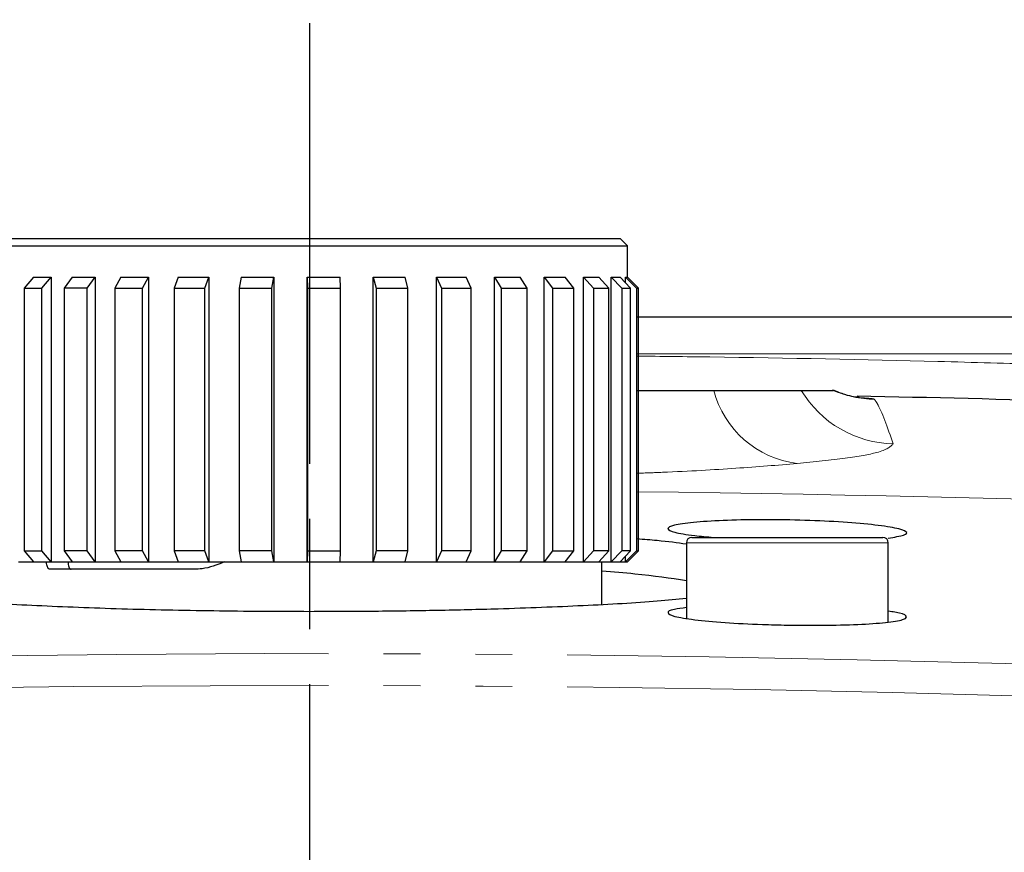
# Model space of a CAD drawing. Header units: millimetres. Extents: x 0 to 7327, y -11399 to -6123.
# Tile 61 of 87: x 3563 to 3590, y -9382 to -9360. Entities that reach past the tile are written whole.
import ezdxf

# ---------------------------------------------------------------- set-up
doc = ezdxf.new("R2010")
doc.units = ezdxf.units.MM
doc.linetypes.add('AM_ISO08W050', pattern=[18, 12, -1.5, 3, -1.5])
doc.linetypes.add('PHANTOM', pattern=[26.5, 20, -1.5, 1, -1.5, 1, -1.5])
for name, color, linetype, lineweight in [('AM_5', 3, 'Continuous', 25), ('AM_7', 4, 'AM_ISO08W050', 25), ('LineThick', 7, 'Continuous', 30)]:
    doc.layers.add(name, color=color, linetype=linetype, lineweight=lineweight)
doc.styles.add('HHI_Dims', font='simplex.shx', dxfattribs={"width": 0.8, "bigfont": 'whgtxt.shx'})
doc.dimstyles.new('HHI_Standard$0', dxfattribs={"dimtxt": 3.5, "dimasz": 3.5, "dimexe": 1, "dimexo": 1, "dimgap": 1.5, "dimtad": 1, "dimdec": 0, "dimdsep": 46, "dimtxsty": 'HHI_Dims', "dimcen": 0, "dimclrd": 1, "dimclre": 1, "dimclrt": 1, "dimadec": 3, "dimazin": 2, "dimtp": 0.1, "dimtm": 0.1, "dimtfac": 0.65, "dimtdec": 0, "dimtmove": 0, "dimatfit": 3, "dimldrblk": 'OPEN30', "dimfxl": 1, "dimlwd": -1, "dimlwe": -1, "dimarcsym": 1})

# ---------------------------------------------------------------- blocks, each defined once
blk = doc.blocks.new('*D85')
at = {"layer": 'AM_5', "color": 1, "transparency": 16777216}
for p, q in [((3454.169, -9948.31), (3454.169, -9196.861)), ((3688.428, -9947.768), (3688.428, -9196.861)), ((3670.928, -9201.861), (3471.669, -9201.861))]:
    blk.add_line(p, q, dxfattribs=at)
for points in [[(3471.669, -9198.944), (3471.669, -9204.778), (3454.169, -9201.861)], [(3670.928, -9198.944), (3670.928, -9204.778), (3688.428, -9201.861)]]:
    blk.add_solid(points, dxfattribs=at)
at = {"layer": 'Defpoints', "color": 0, "transparency": 16777216}
for p in [(3454.169, -9201.861), (3688.428, -9952.768), (3454.169, -9953.31)]:
    blk.add_point(p, dxfattribs=at)
at = {"layer": 'AM_5', "color": 1, "transparency": 16777216, "insert": (3571.299, -9176.861), "char_height": 35, "attachment_point": 5, "style": 'HHI_Dims'}
blk.add_mtext('267', dxfattribs=at)
blk = doc.blocks.new('_Open30')
at = {"color": 0, "linetype": 'ByBlock', "lineweight": -2}
for p, q in [((-1, 0.2679), (0, 0)), ((0, 0), (-1, -0.2679)), ((0, 0), (-1, 0))]:
    blk.add_line(p, q, dxfattribs=at)
blk = doc.blocks.new('*D86')
at = {"layer": 'AM_5', "color": 1, "transparency": 16777216}
for p, q in [((3458.788, -9560.78), (3458.788, -9307.147)), ((3683.798, -9560.822), (3683.798, -9307.147)), ((3666.298, -9312.147), (3476.288, -9312.147))]:
    blk.add_line(p, q, dxfattribs=at)
for points in [[(3476.288, -9309.23), (3476.288, -9315.063), (3458.788, -9312.147)], [(3666.298, -9309.23), (3666.298, -9315.063), (3683.798, -9312.147)]]:
    blk.add_solid(points, dxfattribs=at)
at = {"layer": 'Defpoints', "color": 0, "transparency": 16777216}
for p in [(3458.788, -9312.147), (3458.788, -9565.78), (3683.798, -9565.822)]:
    blk.add_point(p, dxfattribs=at)
at = {"layer": 'AM_5', "color": 1, "transparency": 16777216, "insert": (3571.293, -9287.147), "char_height": 35, "attachment_point": 5, "style": 'HHI_Dims'}
blk.add_mtext('225', dxfattribs=at)
blk = doc.blocks.new('A$C024A56F6')
at = {"color": 7, "linetype": 'Continuous', "lineweight": 25}
for p, q in [((1945.87, -2509.594), (1962.77, -2509.594)), ((1962.97, -2509.794), (1962.77, -2509.594)), ((1945.67, -2509.794), (1962.97, -2509.794)), ((1962.97, -2510.644), (1962.97, -2509.794)), ((1946.791, -2510.644), (1946.538, -2510.944)), ((1946.791, -2510.644), (1947.275, -2510.644)), ((1947.021, -2510.944), (1947.275, -2510.644)), ((1947.275, -2510.644), (1947.275, -2518.394)), ((1947.841, -2510.644), (1947.627, -2510.944)), ((1947.841, -2510.644), (1948.472, -2510.644)), ((1948.257, -2510.944), (1948.472, -2510.644)), ((1948.472, -2510.644), (1948.472, -2518.394)), ((1949.174, -2510.644), (1949.008, -2510.944)), ((1949.174, -2510.644), (1949.925, -2510.644)), ((1949.759, -2510.944), (1949.925, -2510.644)), ((1949.925, -2510.644), (1949.925, -2518.394)), ((1950.732, -2510.644), (1950.622, -2510.944)), ((1950.732, -2510.644), (1951.57, -2510.644)), ((1951.459, -2510.944), (1951.57, -2510.644)), ((1951.57, -2510.644), (1951.57, -2518.394)), ((1952.447, -2510.644), (1952.397, -2510.944)), ((1952.447, -2510.644), (1953.335, -2510.644)), ((1953.285, -2510.944), (1953.335, -2510.644)), ((1953.335, -2510.644), (1953.335, -2518.394)), ((1954.244, -2510.644), (1955.143, -2510.644)), ((1954.244, -2518.394), (1954.244, -2510.644)), ((1954.244, -2510.644), (1954.257, -2510.944)), ((1955.156, -2510.944), (1955.143, -2510.644)), ((1956.044, -2510.644), (1956.915, -2510.644)), ((1956.044, -2518.394), (1956.044, -2510.644)), ((1956.044, -2510.644), (1956.119, -2510.944)), ((1956.99, -2510.944), (1956.915, -2510.644)), ((1957.769, -2510.644), (1958.574, -2510.644)), ((1957.769, -2518.394), (1957.769, -2510.644)), ((1957.769, -2510.644), (1957.902, -2510.944)), ((1958.708, -2510.944), (1958.574, -2510.644)), ((1959.343, -2510.644), (1960.047, -2510.644)), ((1959.343, -2518.394), (1959.343, -2510.644)), ((1959.343, -2510.644), (1959.529, -2510.944)), ((1960.234, -2510.944), (1960.047, -2510.644)), ((1960.697, -2510.644), (1961.27, -2510.644)), ((1960.697, -2518.394), (1960.697, -2510.644)), ((1960.697, -2510.644), (1960.929, -2510.944)), ((1961.502, -2510.944), (1961.27, -2510.644)), ((1961.773, -2510.644), (1962.189, -2510.644)), ((1961.773, -2518.394), (1961.773, -2510.644)), ((1961.773, -2510.644), (1962.039, -2510.944)), ((1962.455, -2510.944), (1962.189, -2510.644)), ((1962.523, -2510.644), (1962.764, -2510.644)), ((1962.523, -2518.394), (1962.523, -2510.644)), ((1962.523, -2510.644), (1962.812, -2510.944)), ((1963.053, -2510.944), (1962.764, -2510.644)), ((1962.915, -2510.644), (1962.97, -2510.644)), ((1962.915, -2510.8), (1962.915, -2510.644)), ((1962.915, -2510.644), (1963.214, -2510.944)), ((1963.27, -2510.944), (1962.97, -2510.644)), ((1946.538, -2510.944), (1947.021, -2510.944)), ((1946.538, -2510.944), (1946.538, -2518.094)), ((1947.021, -2518.094), (1947.021, -2510.944)), ((1947.627, -2510.944), (1947.627, -2518.094)), ((1948.257, -2510.944), (1947.627, -2510.944)), ((1948.257, -2518.094), (1948.257, -2510.944)), ((1949.008, -2510.944), (1949.759, -2510.944)), ((1949.008, -2510.944), (1949.008, -2518.094)), ((1949.759, -2518.094), (1949.759, -2510.944)), ((1950.622, -2510.944), (1950.622, -2518.094)), ((1950.622, -2510.944), (1951.459, -2510.944)), ((1951.459, -2518.094), (1951.459, -2510.944)), ((1952.397, -2510.944), (1953.285, -2510.944)), ((1952.397, -2510.944), (1952.397, -2518.094)), ((1953.285, -2518.094), (1953.285, -2510.944)), ((1954.257, -2510.944), (1955.156, -2510.944)), ((1954.257, -2510.944), (1954.257, -2518.094)), ((1955.156, -2518.094), (1955.156, -2510.944)), ((1956.119, -2510.944), (1956.99, -2510.944)), ((1956.119, -2510.944), (1956.119, -2518.094)), ((1956.99, -2518.094), (1956.99, -2510.944)), ((1957.902, -2510.944), (1958.708, -2510.944)), ((1957.902, -2510.944), (1957.902, -2518.094)), ((1958.708, -2518.094), (1958.708, -2510.944)), ((1959.529, -2510.944), (1959.529, -2518.094)), ((1959.529, -2510.944), (1960.234, -2510.944)), ((1960.234, -2518.094), (1960.234, -2510.944)), ((1960.929, -2510.944), (1961.502, -2510.944)), ((1960.929, -2510.944), (1960.929, -2518.094)), ((1961.502, -2518.094), (1961.502, -2510.944)), ((1962.039, -2510.944), (1962.039, -2518.094)), ((1962.039, -2510.944), (1962.455, -2510.944)), ((1962.455, -2518.094), (1962.455, -2510.944)), ((1962.812, -2510.944), (1962.812, -2518.094)), ((1962.812, -2510.944), (1963.053, -2510.944)), ((1963.053, -2518.094), (1963.053, -2510.944)), ((1963.214, -2510.944), (1963.214, -2518.094)), ((1963.214, -2510.944), (1963.27, -2510.944)), ((1963.27, -2518.094), (1963.27, -2510.944)), ((1963.228, -2513.725), (1965.316, -2513.725)), ((1964.72, -2517.725), (1969.92, -2517.725)), ((1964.57, -2517.875), (1964.57, -2519.928)), ((1970.07, -2520.034), (1970.07, -2517.875)), ((1946.538, -2518.094), (1947.021, -2518.094)), ((1946.538, -2518.094), (1946.791, -2518.394)), ((1947.275, -2518.394), (1947.021, -2518.094)), ((1948.257, -2518.094), (1947.627, -2518.094)), ((1947.627, -2518.094), (1947.841, -2518.394)), ((1948.472, -2518.394), (1948.257, -2518.094)), ((1949.759, -2518.094), (1949.008, -2518.094)), ((1949.008, -2518.094), (1949.174, -2518.394)), ((1949.925, -2518.394), (1949.759, -2518.094)), ((1951.459, -2518.094), (1950.622, -2518.094)), ((1950.622, -2518.094), (1950.732, -2518.394)), ((1951.57, -2518.394), (1951.459, -2518.094)), ((1953.285, -2518.094), (1952.397, -2518.094)), ((1952.397, -2518.094), (1952.447, -2518.394)), ((1953.335, -2518.394), (1953.285, -2518.094)), ((1954.257, -2518.094), (1954.244, -2518.394)), ((1954.257, -2518.094), (1955.156, -2518.094)), ((1955.143, -2518.394), (1955.156, -2518.094)), ((1956.119, -2518.094), (1956.044, -2518.394)), ((1956.99, -2518.094), (1956.119, -2518.094)), ((1956.915, -2518.394), (1956.99, -2518.094)), ((1957.902, -2518.094), (1957.769, -2518.394)), ((1958.708, -2518.094), (1957.902, -2518.094)), ((1958.574, -2518.394), (1958.708, -2518.094)), ((1959.529, -2518.094), (1959.343, -2518.394)), ((1960.234, -2518.094), (1959.529, -2518.094)), ((1960.047, -2518.394), (1960.234, -2518.094)), ((1960.929, -2518.094), (1960.697, -2518.394)), ((1960.929, -2518.094), (1961.502, -2518.094)), ((1961.27, -2518.394), (1961.502, -2518.094)), ((1962.039, -2518.094), (1961.773, -2518.394)), ((1962.455, -2518.094), (1962.039, -2518.094)), ((1962.189, -2518.394), (1962.455, -2518.094)), ((1962.812, -2518.094), (1962.523, -2518.394)), ((1962.764, -2518.394), (1963.053, -2518.094)), ((1963.053, -2518.094), (1962.812, -2518.094)), ((1963.214, -2518.094), (1962.915, -2518.394)), ((1962.915, -2518.394), (1962.915, -2518.237)), ((1962.97, -2518.394), (1963.27, -2518.094)), ((1963.214, -2518.094), (1963.27, -2518.094)), ((1946.385, -2518.394), (1946.791, -2518.394)), ((1946.791, -2518.394), (1947.275, -2518.394)), ((1947.275, -2518.394), (1947.841, -2518.394)), ((1947.841, -2518.394), (1948.472, -2518.394)), ((1948.472, -2518.394), (1949.174, -2518.394)), ((1949.174, -2518.394), (1949.925, -2518.394)), ((1949.925, -2518.394), (1950.732, -2518.394)), ((1950.732, -2518.394), (1951.57, -2518.394)), ((1951.57, -2518.394), (1952.447, -2518.394)), ((1952.447, -2518.394), (1953.335, -2518.394)), ((1953.335, -2518.394), (1954.244, -2518.394)), ((1954.244, -2518.394), (1955.143, -2518.394)), ((1955.143, -2518.394), (1956.044, -2518.394)), ((1956.044, -2518.394), (1956.915, -2518.394)), ((1956.915, -2518.394), (1957.769, -2518.394)), ((1957.769, -2518.394), (1958.574, -2518.394)), ((1958.574, -2518.394), (1959.343, -2518.394)), ((1959.343, -2518.394), (1960.047, -2518.394)), ((1960.047, -2518.394), (1960.697, -2518.394)), ((1960.697, -2518.394), (1961.27, -2518.394)), ((1961.27, -2518.394), (1961.773, -2518.394)), ((1961.773, -2518.394), (1962.189, -2518.394)), ((1962.189, -2518.394), (1962.523, -2518.394)), ((1962.27, -2519.556), (1962.27, -2518.394)), ((1962.523, -2518.394), (1962.764, -2518.394)), ((1962.764, -2518.394), (1962.915, -2518.394)), ((1962.915, -2518.394), (1962.97, -2518.394)), ((1962.97, -2518.394), (1962.97, -2518.393)), ((1951.167, -2518.594), (1947.236, -2518.594))]:
    blk.add_line(p, q, dxfattribs=at)
at = {"color": 8, "linetype": 'PHANTOM', "lineweight": 18}
blk.add_line((1970.07, -2517.875), (1964.57, -2517.875), dxfattribs=at)
for centre, radius, start, end in [((1967.93, -2513.034), 2.704, 194.7985, 262.7321), ((1970.268, -2512.181), 2.998, 210.9826, 268.823), ((1969.753, -2510.968), 3.001, 246.7077, 268.8019)]:
    blk.add_arc(centre, radius, start, end, dxfattribs=at)
at = {"color": 7, "linetype": 'Continuous', "lineweight": 25}
for centre, radius, start, end in [((1954.32, -3245.725), 731.995, 87.886136, 88.833734), ((1964.72, -2517.875), 0.15, 90, 180), ((1969.92, -2517.875), 0.15, 0, 90)]:
    blk.add_arc(centre, radius, start, end, dxfattribs=at)
at = {"color": 8, "linetype": 'PHANTOM', "lineweight": 18}
for centre, major_axis, ratio, start_param, end_param in [((1954.32, -3245.725), (731.995, 0), 0.996313, 1.533902, 1.558627), ((1954.32, -3326.372), (0, 805.482), 0.908766, 6.246291, 6.334452), ((1954.32, -3324.25), (0, 802.493), 0.908412, 6.24614, 6.32768)]:
    blk.add_ellipse(centre, major_axis=major_axis, ratio=ratio, start_param=start_param, end_param=end_param, dxfattribs=at)
at = {"color": 7, "linetype": 'Continuous', "lineweight": 25}
for points, knots in [([(1963.228, -2511.725), (1963.794, -2511.725), (1965.876, -2511.725), (1969.416, -2511.725), (1972.982, -2511.725), (1975.593, -2511.725), (1977.397, -2511.725), (1978.704, -2511.725), (1979.266, -2511.725), (1979.307, -2511.725), (1979.32, -2511.725)], [0, 0, 0, 0, 0.084496, 0.311027, 0.54169, 0.650928, 0.762251, 0.88501, 0.961324, 1, 1, 1, 1]), ([(1965.316, -2513.725), (1965.708, -2513.725), (1966.503, -2513.725), (1967.415, -2513.725), (1967.593, -2513.725), (1967.697, -2513.725)], [0, 0, 0, 0, 0.2861865, 0.580662, 1, 1, 1, 1]), ([(1967.697, -2513.725), (1967.748, -2513.725), (1968.018, -2513.725), (1968.321, -2513.725), (1968.567, -2513.725)], [0, 0, 0, 0, 0.187644, 1, 1, 1, 1]), ([(1969.272, -2513.921), (1969.275, -2513.922), (1969.281, -2513.923), (1969.169, -2513.907), (1968.91, -2513.854), (1968.67, -2513.761), (1968.549, -2513.714)], [0, 0, 0, 0, 0.239603, 0.542131, 0.770491, 1, 1, 1, 1]), ([(1970.07, -2517.744), (1970.234, -2517.719), (1970.563, -2517.668), (1970.608, -2517.571), (1970.305, -2517.47), (1969.656, -2517.376), (1968.743, -2517.3), (1967.671, -2517.253), (1966.562, -2517.24), (1965.541, -2517.261), (1964.719, -2517.315), (1964.189, -2517.393), (1964.006, -2517.488), (1964.208, -2517.586), (1964.662, -2517.67), (1965.133, -2517.709), (1965.314, -2517.725)], [0, 0, 0, 0, 0.073184, 0.146646, 0.220345, 0.294127, 0.367788, 0.441169, 0.514242, 0.587131, 0.660045, 0.733174, 0.806603, 0.880277, 0.954039, 1, 1, 1, 1]), ([(1963.228, -2517.759), (1963.415, -2517.774), (1963.937, -2517.815), (1964.323, -2517.868), (1964.57, -2517.902)], [0, 0, 0, 0, 0.358132, 1, 1, 1, 1]), ([(1947.236, -2518.594), (1947.226, -2518.591), (1947.205, -2518.587), (1947.179, -2518.552), (1947.159, -2518.502), (1947.149, -2518.445), (1947.148, -2518.408), (1947.147, -2518.394)], [0, 0, 0, 0, 0.214595, 0.42918, 0.643813, 0.858513, 1, 1, 1, 1]), ([(1947.734, -2518.394), (1947.735, -2518.417), (1947.737, -2518.465), (1947.752, -2518.529), (1947.775, -2518.573), (1947.798, -2518.592), (1947.811, -2518.593), (1947.815, -2518.594)], [0, 0, 0, 0, 0.23873, 0.477743, 0.706172, 0.91599, 1, 1, 1, 1]), ([(1951.984, -2518.394), (1951.786, -2518.474), (1951.517, -2518.582), (1951.24, -2518.591), (1951.167, -2518.594)], [0, 0, 0, 0, 0.736179, 1, 1, 1, 1]), ([(1964.57, -2518.906), (1964.136, -2518.842), (1963.475, -2518.745), (1962.578, -2518.669), (1962.27, -2518.643)], [0, 0, 0, 0, 0.656534, 1, 1, 1, 1]), ([(1964.57, -2519.39), (1964.315, -2519.415), (1963.526, -2519.494), (1961.791, -2519.592), (1959.739, -2519.672), (1957.8, -2519.719), (1956.078, -2519.743), (1954.029, -2519.752), (1951.689, -2519.736), (1949.158, -2519.682), (1946.851, -2519.592), (1945.116, -2519.494), (1944.326, -2519.415), (1944.07, -2519.39)], [0, 0, 0, 0, 0.053157, 0.164696, 0.276488, 0.350768, 0.425218, 0.50008, 0.612192, 0.723465, 0.835246, 0.946778, 1, 1, 1, 1]), ([(1964.57, -2519.638), (1964.451, -2519.653), (1964.139, -2519.693), (1964.017, -2519.778), (1964.2, -2519.876), (1964.751, -2519.97), (1965.59, -2520.047), (1966.498, -2520.094), (1967.092, -2520.108), (1967.32, -2520.113)], [0, 0, 0, 0, 0.098705, 0.258611, 0.419041, 0.579667, 0.740085, 0.900004, 1, 1, 1, 1]), ([(1967.32, -2520.113), (1967.685, -2520.117), (1968.413, -2520.124), (1969.384, -2520.094), (1970.122, -2520.038), (1970.552, -2519.957), (1970.597, -2519.861), (1970.416, -2519.782), (1970.132, -2519.744), (1970.07, -2519.735)], [0, 0, 0, 0, 0.158655, 0.317309, 0.476058, 0.63525, 0.795048, 0.95536, 1, 1, 1, 1])]:
    blk.add_open_spline(points, degree=3, knots=knots, dxfattribs=at)
at = {"color": 8, "linetype": 'PHANTOM', "lineweight": 18}
for points, knots in [([(1980.32, -2512.725), (1980.304, -2512.725), (1980.255, -2512.725), (1979.61, -2512.725), (1978.165, -2512.725), (1976.212, -2512.725), (1973.506, -2512.725), (1969.796, -2512.725), (1966.094, -2512.725), (1963.863, -2512.725), (1963.228, -2512.725)], [0, 0, 0, 0, 0.043701, 0.127882, 0.256099, 0.363903, 0.474333, 0.690632, 0.911989, 1, 1, 1, 1]), ([(1963.228, -2512.792), (1963.889, -2512.799), (1966.695, -2512.827), (1970.421, -2512.91), (1974.302, -2513.013), (1977.037, -2513.1), (1979.058, -2513.174), (1980.156, -2513.22), (1980.268, -2513.225), (1980.32, -2513.227)], [0, 0, 0, 0, 0.091414, 0.388164, 0.53111, 0.6768, 0.832911, 0.922597, 1, 1, 1, 1]), ([(1969.26, -2513.919), (1969.407, -2513.929), (1969.647, -2513.945), (1969.678, -2513.962), (1969.69, -2513.968)], [0, 0, 0, 0, 0.612242, 1, 1, 1, 1]), ([(1969.69, -2513.968), (1969.716, -2514.003), (1969.854, -2514.186), (1970.048, -2514.734), (1970.206, -2515.179)], [0, 0, 0, 0, 0.187335, 1, 1, 1, 1]), ([(1970.206, -2515.179), (1970.123, -2515.259), (1969.984, -2515.393), (1968.966, -2515.574), (1968.052, -2515.668), (1967.588, -2515.716)], [0, 0, 0, 0, 0.424094, 0.707782, 1, 1, 1, 1]), ([(1967.588, -2515.716), (1967.052, -2515.76), (1965.979, -2515.847), (1964.46, -2515.935), (1963.461, -2515.972), (1963.228, -2515.981)], [0, 0, 0, 0, 0.433866, 0.867729, 1, 1, 1, 1])]:
    blk.add_open_spline(points, degree=3, knots=knots, dxfattribs=at)

msp = doc.modelspace()

# ---------------------------------------------------------------- linework, layer by layer
at = {"layer": 'AM_7'}
msp.add_line((3571.294, -9425.689), (3571.294, -9331.696), dxfattribs=at)

# ---------------------------------------------------------------- block references
at = {"layer": 'LineThick'}
msp.add_blockref('A$C024A56F6', (1616.974, -6855.965), dxfattribs=at)

# ---------------------------------------------------------------- dimensions: what is measured, and where the dimension line sits
at = {"layer": 'AM_5'}
dim = msp.add_linear_dim(base=(3454.169, -9201.861), p1=(3688.428, -9952.768), p2=(3454.169, -9953.31), text='267', dimstyle='HHI_Standard$0', override={"dimscale": 5, "dimtxt": 7}, dxfattribs=at)
dim.commit()
dim.dimension.update_dxf_attribs({"geometry": '*D85', "text_midpoint": (3571.299, -9201.861), "dimtype": 160})
dim = msp.add_linear_dim(base=(3458.788, -9312.147), p1=(3683.798, -9565.822), p2=(3458.788, -9565.78), dimstyle='HHI_Standard$0', override={"dimscale": 5, "dimtxt": 7, "dimdec": 0}, dxfattribs=at)
dim.commit()
dim.dimension.update_dxf_attribs({"geometry": '*D86', "text_midpoint": (3571.293, -9287.147)})

doc.saveas('drawing.dxf')
